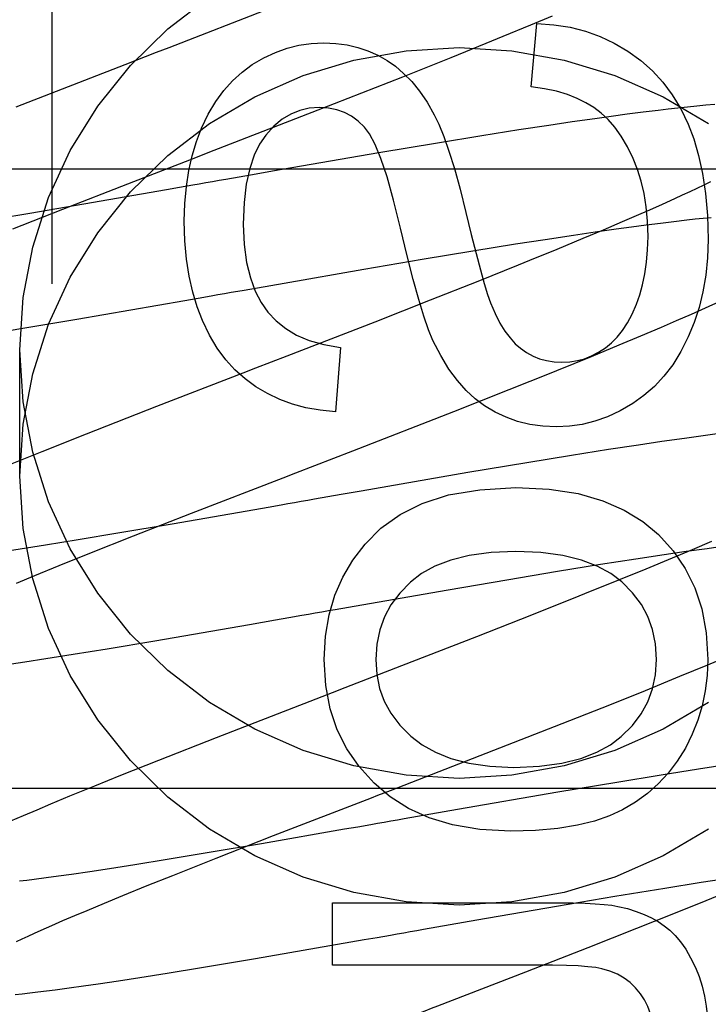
# Model space of a CAD drawing. Header units: inches. Extents: x 0 to 184, y 0 to 119.
# Tile 42 of 116: x 82.433 to 82.555, y 44.521 to 44.696. Entities that reach past the tile are written whole.
import ezdxf

# ---------------------------------------------------------------- set-up
doc = ezdxf.new("R2010")
doc.units = ezdxf.units.IN
doc.header["$LTSCALE"] = 10.121375
doc.header["$MEASUREMENT"] = 0
doc.linetypes.add('HIDDEN', pattern=[0.2, 0.1, -0.1])
doc.layers.add('DEFAULT_2', color=8, linetype='HIDDEN')

msp = doc.modelspace()

# ---------------------------------------------------------------- linework, layer by layer
at = {"layer": 'DEFAULT_2', "color": 8, "linetype": 'HIDDEN'}
for p, q in [((82.43848244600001, 45.2539906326), (82.43848244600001, 44.6491867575)), ((82.5235632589, 44.6951947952), (82.5273760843, 44.6967940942)), ((82.5186391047, 44.6931586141), (82.5235632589, 44.6951947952)), ((82.5236023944, 44.6841958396), (82.5245846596, 44.6954304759)), ((82.5156070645, 44.6919187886), (82.5186391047, 44.6931586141)), ((82.50938764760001, 44.6894032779), (82.5156070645, 44.6919187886)), ((82.4569772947, 44.6902672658), (82.4514190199, 44.6881179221)), ((82.50082180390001, 44.6859875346), (82.50938764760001, 44.6894032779)), ((82.4514190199, 44.6881179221), (82.4320801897, 44.6805967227)), ((82.4886789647, 44.6812147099), (82.50082180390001, 44.6859875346)), ((82.46623006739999, 44.6725055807), (82.4886789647, 44.6812147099)), ((82.54965849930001, 44.6803997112), (82.5479319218, 44.68020579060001)), ((82.5513517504, 44.6805812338), (82.54965849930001, 44.6803997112)), ((82.5530093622, 44.6807497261), (82.5513517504, 44.6805812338)), ((82.5546259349, 44.680904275), (82.5530093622, 44.6807497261)), ((82.5562025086, 44.6810446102), (82.5546259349, 44.680904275)), ((82.5378194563, 44.6789291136), (82.53488839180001, 44.67852375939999)), ((82.540678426, 44.6793109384), (82.5378194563, 44.6789291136)), ((82.5434630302, 44.67966817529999), (82.540678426, 44.6793109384)), ((82.5461708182, 44.6799996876), (82.5434630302, 44.67966817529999)), ((82.5479319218, 44.68020579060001), (82.5461708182, 44.6799996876)), ((82.52674312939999, 44.6773362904), (82.5214312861, 44.6765227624)), ((82.5308733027, 44.6779486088), (82.52674312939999, 44.6773362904)), ((82.53488839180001, 44.67852375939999), (82.5308733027, 44.6779486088)), ((82.5148622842, 44.6754832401), (82.50697129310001, 44.6741955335)), ((82.5214312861, 44.6765227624), (82.5148622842, 44.6754832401)), ((82.50697129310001, 44.6741955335), (82.4965509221, 44.6724459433)), ((82.4965509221, 44.6724459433), (82.4776303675, 44.6691788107)), ((82.58828244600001, 44.6695867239), (82.08828244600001, 44.6695867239)), ((82.4717074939, 44.66814299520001), (82.4693467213, 44.6677294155)), ((82.47407378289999, 44.6685572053), (82.4717074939, 44.66814299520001)), ((82.4776303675, 44.6691788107), (82.47407378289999, 44.6685572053)), ((82.4404214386, 44.6624885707), (82.45195390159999, 44.6669810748)), ((82.4634785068, 44.6667008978), (82.4611485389, 44.6662927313)), ((82.554285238, 44.6667423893), (82.5530491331, 44.6661527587)), ((82.55546913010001, 44.6673153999), (82.554285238, 44.6667423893)), ((82.4588306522, 44.665887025), (82.4441588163, 44.6633376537)), ((82.4611485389, 44.6662927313), (82.4588306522, 44.665887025)), ((82.55042518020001, 44.6649262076), (82.5490397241, 44.6642904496)), ((82.5517620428, 44.6655471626), (82.55042518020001, 44.6649262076)), ((82.5530491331, 44.6661527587), (82.5517620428, 44.6655471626)), ((82.4441588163, 44.6633376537), (82.434543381, 44.6617008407)), ((82.5468731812, 44.6633102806), (82.5446043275, 44.6622998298)), ((82.5490397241, 44.6642904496), (82.5468731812, 44.6633102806)), ((82.434543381, 44.6617008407), (82.42746591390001, 44.6605260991)), ((82.4315356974, 44.6589866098), (82.4404214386, 44.6624885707)), ((82.5422374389, 44.6612607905), (82.53977682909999, 44.6601947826)), ((82.5446043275, 44.6622998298), (82.5422374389, 44.6612607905)), ((82.53977682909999, 44.6601947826), (82.5363578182, 44.658734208)), ((82.5414271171, 44.6593317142), (82.5440371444, 44.6596760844)), ((82.5440371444, 44.6596760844), (82.5465507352, 44.6599947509)), ((82.5465507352, 44.6599947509), (82.5489633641, 44.6602869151)), ((82.5489633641, 44.6602869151), (82.5512704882, 44.66055186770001)), ((82.5512704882, 44.66055186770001), (82.5527477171, 44.6607130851)), ((82.5527477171, 44.6607130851), (82.5541747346, 44.6608618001)), ((82.5541747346, 44.6608618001), (82.5555501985, 44.6609978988)), ((82.5260665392, 44.657099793), (82.53110535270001, 44.6578639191)), ((82.53110535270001, 44.6578639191), (82.53498741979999, 44.6584332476)), ((82.5363578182, 44.658734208), (82.5327904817, 44.6572320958)), ((82.53498741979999, 44.6584332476), (82.5387251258, 44.6589625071)), ((82.5387251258, 44.6589625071), (82.5414271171, 44.6593317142)), ((82.5132521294, 44.6550582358), (82.5208405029, 44.6562821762)), ((82.5208405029, 44.6562821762), (82.5260665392, 44.657099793)), ((82.5327904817, 44.6572320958), (82.5281391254, 44.6553014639)), ((82.5042636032, 44.65356477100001), (82.5132521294, 44.6550582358)), ((82.5281391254, 44.6553014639), (82.5232935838, 44.6533180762)), ((82.4938595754, 44.6517932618), (82.5042636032, 44.65356477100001)), ((82.5213057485, 44.6525114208), (82.5141514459, 44.64963636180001)), ((82.5232935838, 44.6533180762), (82.5213057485, 44.6525114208)), ((82.4797303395, 44.6493411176), (82.4938595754, 44.6517932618)), ((82.4750043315, 44.6485142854), (82.47736664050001, 44.64892781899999)), ((82.47736664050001, 44.64892781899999), (82.4797303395, 44.6493411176)), ((82.5141514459, 44.64963636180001), (82.505661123, 44.6462701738)), ((82.47264486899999, 44.6481009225), (82.4750043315, 44.6485142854)), ((82.4428780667, 44.6429253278), (82.4621012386, 44.6462537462)), ((82.4621012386, 44.6462537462), (82.4644300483, 44.6466613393)), ((82.4644300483, 44.6466613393), (82.466768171, 44.6470709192)), ((82.505661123, 44.6462701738), (82.495819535, 44.64241285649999)), ((82.5545915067, 44.64495746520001), (82.5570475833, 44.6460657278)), ((82.5494397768, 44.6426879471), (82.5520539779, 44.6438311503)), ((82.5520539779, 44.6438311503), (82.5545915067, 44.64495746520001)), ((82.43329580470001, 44.64131439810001), (82.4428780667, 44.6429253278)), ((82.495819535, 44.64241285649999), (82.4802047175, 44.6363515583)), ((82.5467495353, 44.6415272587), (82.5494397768, 44.6426879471)), ((82.42721009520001, 44.6403207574), (82.43329580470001, 44.64131439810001)), ((82.5430497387, 44.6399534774), (82.5467495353, 44.6415272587)), ((82.5392283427, 44.6383512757), (82.5430497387, 44.6399534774)), ((82.432782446, 44.6150093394), (82.432782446, 44.6375013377)), ((82.4897142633, 44.63790657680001), (82.4888547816, 44.6264878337)), ((82.5342932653, 44.6363113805), (82.5392283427, 44.6383512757)), ((82.4802047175, 44.6363515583), (82.4746191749, 44.6341916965)), ((82.5196905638, 44.6304181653), (82.5271214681, 44.6333943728)), ((82.5098454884, 44.6265284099), (82.5196905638, 44.6304181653)), ((82.4570688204, 44.6273954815), (82.4445508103, 44.62250061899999)), ((82.49190586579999, 44.6195388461), (82.5098454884, 44.6265284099)), ((82.4445508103, 44.62250061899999), (82.43666961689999, 44.6193750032)), ((82.5467895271, 44.6211757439), (82.542649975, 44.62056260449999)), ((82.55081294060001, 44.6217513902), (82.5467895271, 44.6211757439)), ((82.5537497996, 44.6221569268), (82.55081294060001, 44.6217513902)), ((82.55661337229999, 44.6225386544), (82.5537497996, 44.6221569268)), ((82.43666961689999, 44.6193750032), (82.4310564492, 44.6171164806)), ((82.4817989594, 44.61562864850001), (82.49190586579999, 44.6195388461)), ((82.5373251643, 44.6197476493), (82.5307390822, 44.6187059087)), ((82.542649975, 44.62056260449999), (82.5373251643, 44.6197476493)), ((82.5228260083, 44.6174149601), (82.51237504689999, 44.6156604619)), ((82.5307390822, 44.6187059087), (82.5228260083, 44.6174149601)), ((82.51237504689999, 44.6156604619), (82.493396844, 44.6123834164)), ((82.493396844, 44.6123834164), (82.489829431, 44.6117599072)), ((82.48745598, 44.6113444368), (82.4850881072, 44.6109296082)), ((82.489829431, 44.6117599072), (82.48745598, 44.6113444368)), ((82.474541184, 44.6090818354), (82.4598298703, 44.6065259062)), ((82.4768657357, 44.6094886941), (82.474541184, 44.6090818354)), ((82.4792024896, 44.6098980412), (82.4768657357, 44.6094886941)), ((82.4529544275, 44.6044188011), (82.4632451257, 44.6084421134)), ((82.4598298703, 44.6065259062), (82.4501922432, 44.6048858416)), ((82.4431013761, 44.6037095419), (82.4373546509, 44.602783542)), ((82.4501922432, 44.6048858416), (82.4431013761, 44.6037095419)), ((82.445203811, 44.60135107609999), (82.4529544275, 44.6044188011)), ((82.5556031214, 44.6034189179), (82.5521869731, 44.6019593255)), ((82.43282746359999, 44.6020771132), (82.4293921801, 44.6015583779)), ((82.4373546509, 44.602783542), (82.43282746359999, 44.6020771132)), ((82.5472405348, 44.60112400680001), (82.5511153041, 44.6016906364)), ((82.5521869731, 44.6019593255), (82.548622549, 44.6004582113)), ((82.5511153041, 44.6016906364), (82.5548444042, 44.6022168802)), ((82.5548444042, 44.6022168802), (82.55753902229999, 44.6025836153)), ((82.439729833, 44.5991549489), (82.445203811, 44.60135107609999)), ((82.5359232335, 44.5993785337), (82.54220890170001, 44.600362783)), ((82.54220890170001, 44.600362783), (82.5472405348, 44.60112400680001)), ((82.548622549, 44.6004582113), (82.5439746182, 44.5985287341)), ((82.4354196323, 44.5974021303), (82.439729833, 44.5991549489)), ((82.5282973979, 44.5981448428), (82.5359232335, 44.5993785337)), ((82.5439746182, 44.5985287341), (82.53913256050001, 44.5965465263)), ((82.4321509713, 44.5960550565), (82.4354196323, 44.5974021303)), ((82.5088364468, 44.5948620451), (82.5192725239, 44.596641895)), ((82.5192725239, 44.596641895), (82.5282973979, 44.5981448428)), ((82.4934966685, 44.5921960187), (82.5088364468, 44.5948620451)), ((82.5320684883, 44.5936954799), (82.52365939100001, 44.5903502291)), ((82.48876800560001, 44.59136801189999), (82.4911310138, 44.5917819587)), ((82.4911310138, 44.5917819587), (82.4934966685, 44.5921960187)), ((82.473572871, 44.588708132), (82.4782061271, 44.5895175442)), ((82.4782061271, 44.5895175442), (82.4805392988, 44.5899259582)), ((82.4805392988, 44.5899259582), (82.482881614, 44.59033630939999)), ((82.52365939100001, 44.5903502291), (82.5138808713, 44.5865082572)), ((82.4567624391, 44.58581009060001), (82.473572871, 44.588708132)), ((82.5138808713, 44.5865082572), (82.50054081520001, 44.5813200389)), ((82.4422368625, 44.5834069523), (82.4482966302, 44.5843927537)), ((82.4482966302, 44.5843927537), (82.4567624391, 44.58581009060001)), ((82.4336786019, 44.5820743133), (82.4374001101, 44.5826435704)), ((82.4374001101, 44.5826435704), (82.4422368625, 44.5834069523)), ((82.554956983, 44.5815342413), (82.55878329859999, 44.5831381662)), ((82.430102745, 44.5815457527), (82.4336786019, 44.5820743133)), ((82.50054081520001, 44.5813200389), (82.4904825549, 44.57742860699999)), ((82.5500157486, 44.5794921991), (82.554956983, 44.5815342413)), ((82.5438781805, 44.57699327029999), (82.5500157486, 44.5794921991)), ((82.5375446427, 44.5744493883), (82.5438781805, 44.57699327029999)), ((82.5277531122, 44.57056940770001), (82.5375446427, 44.5744493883)), ((82.5120955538, 44.564453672), (82.5277531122, 44.57056940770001)), ((82.4676322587, 44.5685680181), (82.4574125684, 44.56455295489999)), ((82.4574125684, 44.56455295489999), (82.4506334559, 44.561852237)), ((82.5586255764, 44.5637992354), (82.553300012, 44.5629851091)), ((82.4506334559, 44.561852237), (82.4460117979, 44.559986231)), ((82.5467118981, 44.5619439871), (82.5387946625, 44.56065322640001)), ((82.553300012, 44.5629851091), (82.5467118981, 44.5619439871)), ((82.4460117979, 44.559986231), (82.4415907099, 44.5581762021)), ((82.5387946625, 44.56065322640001), (82.52833585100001, 44.5588982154)), ((82.58828244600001, 44.5595867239), (82.08828244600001, 44.5595867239)), ((82.4415907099, 44.5581762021), (82.4382149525, 44.55677323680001)), ((82.52833585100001, 44.5588982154), (82.5105294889, 44.5558264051)), ((82.4382149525, 44.55677323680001), (82.4357646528, 44.55574089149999)), ((82.4333850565, 44.55472479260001), (82.4311152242, 44.55374078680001)), ((82.4357646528, 44.55574089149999), (82.4333850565, 44.55472479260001)), ((82.503389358, 44.5545782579), (82.5010183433, 44.5541628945)), ((82.5057658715, 44.5549942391), (82.503389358, 44.5545782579)), ((82.5105294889, 44.5558264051), (82.5057658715, 44.5549942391)), ((82.4927844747, 44.5527199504), (82.4904565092, 44.5523124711)), ((82.4951245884, 44.55312990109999), (82.4927844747, 44.5527199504)), ((82.4676228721, 44.5471858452), (82.4778538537, 44.5511908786)), ((82.4904565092, 44.5523124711), (82.4757221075, 44.5497522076)), ((82.4757221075, 44.5497522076), (82.46606808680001, 44.5481089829)), ((82.46606808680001, 44.5481089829), (82.45896459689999, 44.5469302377)), ((82.4532073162, 44.5460022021), (82.4486717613, 44.5452941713)), ((82.45896459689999, 44.5469302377), (82.4532073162, 44.5460022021)), ((82.4599349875, 44.5441370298), (82.4676228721, 44.5471858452)), ((82.43963923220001, 44.5439712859), (82.4374231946, 44.5436712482)), ((82.4419652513, 44.5442981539), (82.43963923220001, 44.5439712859)), ((82.4452299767, 44.5447742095), (82.4419652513, 44.5442981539)), ((82.4486717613, 44.5452941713), (82.4452299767, 44.5447742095)), ((82.4553970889, 44.5423138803), (82.4599349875, 44.5441370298)), ((82.433986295, 44.5432328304), (82.43270521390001, 44.5430795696)), ((82.4353215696, 44.5433988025), (82.433986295, 44.5432328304)), ((82.4374231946, 44.5436712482), (82.4353215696, 44.5433988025)), ((82.45109023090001, 44.5405617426), (82.4553970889, 44.5423138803)), ((82.5473472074, 44.5418855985), (82.5537972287, 44.5429172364)), ((82.5537972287, 44.5429172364), (82.5589855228, 44.5437228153)), ((82.44782503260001, 44.5392154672), (82.45109023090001, 44.5405617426)), ((82.5384310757, 44.5404162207), (82.5473472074, 44.5418855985)), ((82.559481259, 44.5416205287), (82.5546169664, 44.5396307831)), ((82.4447310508, 44.5379219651), (82.44782503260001, 44.5392154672)), ((82.48830225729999, 44.5392503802), (82.5286978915, 44.5392503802)), ((82.48830225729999, 44.5281999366), (82.48830225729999, 44.5392503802)), ((82.52807565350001, 44.5386630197), (82.5384310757, 44.5404162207)), ((82.5546169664, 44.5396307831), (82.548554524, 44.53718307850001)), ((82.4404332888, 44.5360882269), (82.4425290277, 44.5369885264)), ((82.4425290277, 44.5369885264), (82.4447310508, 44.5379219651)), ((82.5139577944, 44.53622070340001), (82.52807565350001, 44.5386630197)), ((82.548554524, 44.53718307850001), (82.5422831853, 44.53468108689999)), ((82.4365775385, 44.5343935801), (82.43844806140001, 44.5352226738)), ((82.43844806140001, 44.5352226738), (82.4404332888, 44.5360882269)), ((82.5068556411, 44.5349792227), (82.5092222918, 44.5353934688)), ((82.5092222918, 44.5353934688), (82.5139577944, 44.53622070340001)), ((82.43426907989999, 44.5333480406), (82.4353962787, 44.5338620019)), ((82.4353962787, 44.5338620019), (82.4365775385, 44.5343935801)), ((82.49626000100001, 44.53312253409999), (82.4986031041, 44.53353301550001)), ((82.5044916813, 44.53456510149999), (82.5068556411, 44.5349792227)), ((82.5422831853, 44.53468108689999), (82.5336636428, 44.5312804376)), ((82.43218150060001, 44.532375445), (82.433197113, 44.5328523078)), ((82.433197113, 44.5328523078), (82.43426907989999, 44.5333480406)), ((82.474655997, 44.5293764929), (82.493926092, 44.5327140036)), ((82.493926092, 44.5327140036), (82.49626000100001, 44.53312253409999)), ((82.5336636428, 44.5312804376), (82.5226066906, 44.5269637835)), ((82.4650474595, 44.5277602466), (82.474655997, 44.5293764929)), ((82.4540679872, 44.5259890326), (82.45894420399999, 44.5267630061)), ((82.45894420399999, 44.5267630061), (82.4650474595, 44.5277602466)), ((82.52446187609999, 44.5281999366), (82.48830225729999, 44.5281999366)), ((82.4440879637, 44.5244958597), (82.4466999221, 44.524872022)), ((82.4466999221, 44.524872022), (82.450314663, 44.5254108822)), ((82.450314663, 44.5254108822), (82.4540679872, 44.5259890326)), ((82.4319207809, 44.5229662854), (82.43319604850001, 44.52310273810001)), ((82.43319604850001, 44.52310273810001), (82.4345493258, 44.52325531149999)), ((82.4345493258, 44.52325531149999), (82.4359814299, 44.5234244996)), ((82.4359814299, 44.5234244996), (82.4374918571, 44.5236105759)), ((82.4374918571, 44.5236105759), (82.4390720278, 44.5238126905)), ((82.4390720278, 44.5238126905), (82.4415424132, 44.5241419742)), ((82.4415424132, 44.5241419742), (82.4440879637, 44.5244958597))]:
    msp.add_line(p, q, dxfattribs=at)
for points in [[(82.432782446, 44.6375013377), (82.4333655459, 44.6467461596), (82.4350489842, 44.6557261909), (82.4378569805, 44.6645037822), (82.441716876, 44.67289188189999), (82.4465948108, 44.6807583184), (82.4523986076, 44.6880008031), (82.4590629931, 44.6944989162), (82.46647339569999, 44.7001748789)], [(82.4771499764, 44.6980823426), (82.4592129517, 44.6911315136), (82.4569772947, 44.6902672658)], [(82.5245846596, 44.6954304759), (82.5276175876, 44.6952257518), (82.530501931, 44.6947767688), (82.5332227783, 44.6940847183), (82.5358248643, 44.6931460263), (82.5383529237, 44.6919571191), (82.540792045, 44.6905191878)], [(82.432782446, 44.6150093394), (82.4333655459, 44.6242541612), (82.4350489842, 44.6332341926), (82.4378569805, 44.6420117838), (82.441716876, 44.6503998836), (82.4465948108, 44.6582663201), (82.4523986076, 44.6655088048), (82.4590629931, 44.6720069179), (82.46647339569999, 44.6776828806), (82.474536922, 44.6824350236), (82.4831232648, 44.686214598), (82.4921173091, 44.6889445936), (82.50138058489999, 44.6906081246), (82.51078244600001, 44.6911573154), (82.5201843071, 44.6906081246), (82.5294475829, 44.6889445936), (82.5384416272, 44.686214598), (82.54702797, 44.6824350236), (82.55509149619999, 44.6776828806)], [(82.4740594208, 44.6881249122), (82.4761136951, 44.6893339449), (82.4781808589, 44.6903108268), (82.4802490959, 44.6910495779), (82.482353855, 44.6915681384), (82.48453058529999, 44.6918844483), (82.4867674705, 44.6919925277)], [(82.4867674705, 44.6919925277), (82.48890783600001, 44.6918911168), (82.4909286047, 44.69162101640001), (82.4928181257, 44.691181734), (82.4946113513, 44.6905747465), (82.4963432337, 44.6898015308), (82.4980021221, 44.6888615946)], [(82.540792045, 44.6905191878), (82.5430773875, 44.68885910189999), (82.5451506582, 44.6870174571), (82.5470024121, 44.6850111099), (82.5486609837, 44.6827894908), (82.5501547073, 44.68030203), (82.5514741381, 44.6775655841)], [(82.4650501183, 44.6768224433), (82.46625015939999, 44.6793474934), (82.4675677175, 44.6815976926), (82.4689998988, 44.6835558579), (82.4705553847, 44.6852735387), (82.4722428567, 44.6868022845), (82.4740594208, 44.6881249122)], [(82.4980021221, 44.6888615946), (82.4994890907, 44.6878333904), (82.5009456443, 44.6865839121), (82.5023769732, 44.6851214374), (82.50376750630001, 44.6834211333), (82.5051016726, 44.68145816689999), (82.5063846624, 44.679240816)], [(82.5347142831, 44.6805123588), (82.533337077, 44.6813698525), (82.5317785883, 44.68213603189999), (82.53004690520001, 44.6828166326), (82.5281177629, 44.6833944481), (82.5259668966, 44.68385227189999), (82.5236023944, 44.6841958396)], [(82.4859693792, 44.6805123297), (82.4841837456, 44.68037948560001), (82.4824929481, 44.6799888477), (82.4809110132, 44.6793558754), (82.4793958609, 44.678434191), (82.47790541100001, 44.6771774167), (82.4764536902, 44.67560101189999)], [(82.4939655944, 44.67702680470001), (82.4928460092, 44.6781033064), (82.4916573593, 44.6789759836), (82.4904148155, 44.67963959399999), (82.4890728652, 44.680109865), (82.4875859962, 44.6804025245), (82.4859693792, 44.6805123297)], [(82.5417241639, 44.6714312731), (82.5406942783, 44.6735412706), (82.5396066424, 44.6753998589), (82.5384590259, 44.67699502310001), (82.5372581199, 44.6783628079), (82.5360106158, 44.67953925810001), (82.5347142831, 44.6805123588)], [(82.5063846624, 44.679240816), (82.50720906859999, 44.677530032), (82.5080783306, 44.6753658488), (82.5089922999, 44.672768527), (82.5099514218, 44.6696772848), (82.5109561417, 44.66603134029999), (82.5120063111, 44.6618509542)], [(82.5003964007, 44.6590866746), (82.4991636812, 44.6640855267), (82.4979971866, 44.6682292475), (82.4968986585, 44.6714694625), (82.4958628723, 44.6739512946), (82.4948846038, 44.6758198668), (82.4939655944, 44.67702680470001)], [(82.5514741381, 44.6775655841), (82.5524795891, 44.6749415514), (82.5533317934, 44.6720136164), (82.5540415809, 44.6687944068), (82.5545764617, 44.6652460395), (82.55490394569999, 44.66133063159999), (82.5550348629, 44.6570608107)], [(82.4619652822, 44.6603145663), (82.4620715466, 44.6634926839), (82.46234703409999, 44.66649169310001), (82.4627974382, 44.6693037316), (82.46340567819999, 44.6719523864), (82.4641546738, 44.67446124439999), (82.4650501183, 44.6768224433)], [(82.4764536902, 44.67560101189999), (82.4753516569, 44.6740243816), (82.4744079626, 44.6720529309), (82.4736071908, 44.6697113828), (82.4729955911, 44.6669255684), (82.4726194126, 44.66362131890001), (82.4724632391, 44.6598233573)], [(82.45195390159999, 44.6669810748), (82.4640027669, 44.6716445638), (82.46623006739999, 44.6725055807)], [(82.5443527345, 44.6576133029), (82.5442640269, 44.6603214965), (82.5440301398, 44.66286104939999), (82.5436459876, 44.6652258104), (82.5431268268, 44.6674342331), (82.5424879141, 44.66950477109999), (82.5417241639, 44.6714312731)], [(82.4693467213, 44.6677294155), (82.46816886, 44.6675229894), (82.4669929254, 44.6673168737), (82.46581910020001, 44.6671111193), (82.4646475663, 44.666905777), (82.4634785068, 44.6667008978)], [(82.5120063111, 44.6618509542), (82.512944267, 44.6579810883), (82.5137992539, 44.6545917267), (82.5145717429, 44.6516831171), (82.5152603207, 44.6492545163), (82.5158635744, 44.6473051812), (82.5163819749, 44.6458353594)], [(82.4652190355, 44.6426951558), (82.4642874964, 44.6451183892), (82.46350314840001, 44.647738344), (82.4628580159, 44.65054694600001), (82.4623760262, 44.653568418), (82.4620811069, 44.6568269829), (82.4619652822, 44.6603145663)], [(82.4724632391, 44.6598233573), (82.4726334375, 44.656187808), (82.4730448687, 44.6529849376), (82.4737139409, 44.6502345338), (82.4745914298, 44.647877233), (82.4756281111, 44.6458536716), (82.4768403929, 44.6441836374)], [(82.5061588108, 44.6391582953), (82.5053780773, 44.641023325), (82.5045291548, 44.64344392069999), (82.5036154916, 44.6463947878), (82.5026267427, 44.64995180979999), (82.5015525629, 44.6541908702), (82.5003964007, 44.6590866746)], [(82.5423164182, 44.6455845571), (82.5429065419, 44.6472497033), (82.54340093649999, 44.6490456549), (82.5438038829, 44.65096767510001), (82.5441025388, 44.6530299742), (82.5442840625, 44.6552467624), (82.5443527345, 44.6576133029)], [(82.5550348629, 44.6570608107), (82.55491956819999, 44.6538210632), (82.5546113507, 44.6507330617), (82.5541064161, 44.6478054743), (82.5534161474, 44.6450122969), (82.55255192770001, 44.6423275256), (82.55150996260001, 44.6397598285)], [(82.466768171, 44.6470709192), (82.4679402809, 44.6472763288), (82.4691141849, 44.6474820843), (82.4702897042, 44.6476881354), (82.4714666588, 44.6478944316), (82.47264486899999, 44.6481009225)], [(82.5163819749, 44.6458353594), (82.51720418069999, 44.6439107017), (82.51805590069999, 44.6422260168), (82.518939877, 44.6407903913), (82.519847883, 44.6395765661), (82.5207716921, 44.6385572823), (82.5217140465, 44.6377416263)], [(82.5368015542, 44.6378452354), (82.5378466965, 44.6386932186), (82.5388446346, 44.639708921), (82.5397983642, 44.6408838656), (82.5406988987, 44.6422434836), (82.5415372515, 44.6438132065), (82.5423164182, 44.6455845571)], [(82.4768403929, 44.6441836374), (82.478292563, 44.6426219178), (82.4799956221, 44.64126043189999), (82.4819247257, 44.6400935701), (82.4841544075, 44.63913816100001), (82.4867592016, 44.638411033), (82.4897142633, 44.63790657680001)], [(82.47468746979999, 44.6309294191), (82.4727666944, 44.6323238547), (82.47098652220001, 44.6339273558), (82.46935025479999, 44.6357234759), (82.4678479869, 44.6377615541), (82.46646981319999, 44.6400909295), (82.4652190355, 44.6426951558)], [(82.5153288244, 44.6275524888), (82.5136759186, 44.62877905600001), (82.5120681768, 44.6302733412), (82.51050122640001, 44.6320209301), (82.50898818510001, 44.6340650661), (82.5075421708, 44.6364489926), (82.5061588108, 44.6391582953)], [(82.55150996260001, 44.6397598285), (82.5501944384, 44.6371619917), (82.5487516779, 44.6348317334), (82.5471860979, 44.6327856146), (82.5454844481, 44.6309739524), (82.5436334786, 44.6293470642), (82.5416376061, 44.6279215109)], [(82.55509149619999, 44.5748277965), (82.54702797, 44.5700756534), (82.5384416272, 44.566296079), (82.5294475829, 44.5635660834), (82.5201843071, 44.5619025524), (82.51078244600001, 44.5613533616), (82.50138058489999, 44.5619025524), (82.4921173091, 44.5635660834), (82.4831232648, 44.566296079), (82.474536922, 44.5700756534), (82.46647339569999, 44.5748277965), (82.4590629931, 44.5805037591), (82.4523986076, 44.58700187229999), (82.4465948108, 44.5942443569), (82.441716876, 44.6021107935), (82.4378569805, 44.6104988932), (82.4350489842, 44.6192764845), (82.4333655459, 44.6282565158), (82.432782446, 44.6375013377)], [(82.5217140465, 44.6377416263), (82.5227948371, 44.63699110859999), (82.5239249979, 44.6363767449), (82.525096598, 44.6358994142), (82.5263334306, 44.6355564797), (82.527659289, 44.6353453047), (82.5290662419, 44.6352667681)], [(82.5290662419, 44.6352667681), (82.5304611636, 44.6353406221), (82.531804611, 44.6355524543), (82.5330879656, 44.6358981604), (82.5343370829, 44.6363900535), (82.5355778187, 44.6370404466), (82.5368015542, 44.6378452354)], [(82.5271214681, 44.6333943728), (82.5281631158, 44.6338150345), (82.5342932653, 44.6363113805)], [(82.4746191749, 44.6341916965), (82.4723925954, 44.6333309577), (82.4570688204, 44.6273954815)], [(82.4888547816, 44.6264878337), (82.48613974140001, 44.62673683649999), (82.4835808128, 44.6271829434), (82.48119166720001, 44.6278267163), (82.47893129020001, 44.6286664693), (82.4767586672, 44.6297005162), (82.47468746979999, 44.6309294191)], [(82.5416376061, 44.6279215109), (82.5393827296, 44.6266172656), (82.53713546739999, 44.6255670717), (82.5349044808, 44.62477844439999), (82.5326637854, 44.6242288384), (82.5303873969, 44.6238957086), (82.5280839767, 44.6237865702)], [(82.5280839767, 44.6237865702), (82.5256462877, 44.6239091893), (82.5233423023, 44.62423613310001), (82.5211804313, 44.62476956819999), (82.5191354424, 44.6255029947), (82.5171821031, 44.6264299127), (82.5153288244, 44.6275524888)], [(82.55509149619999, 44.5523357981), (82.54702797, 44.54758365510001), (82.5384416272, 44.5438040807), (82.5294475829, 44.5410740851), (82.5201843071, 44.5394105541), (82.51078244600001, 44.5388613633), (82.50138058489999, 44.5394105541), (82.4921173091, 44.5410740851), (82.4831232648, 44.5438040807), (82.474536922, 44.54758365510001), (82.46647339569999, 44.5523357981), (82.4590629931, 44.5580117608), (82.4523986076, 44.5645098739), (82.4465948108, 44.57175235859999), (82.441716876, 44.5796187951), (82.4378569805, 44.5880068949), (82.4350489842, 44.5967844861), (82.4333655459, 44.6057645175), (82.432782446, 44.6150093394)], [(82.4632451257, 44.6084421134), (82.4795695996, 44.6147668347), (82.4817989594, 44.61562864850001)], [(82.4940844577, 44.60296503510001), (82.49689768, 44.6058041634), (82.50030374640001, 44.6082057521), (82.5042373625, 44.6101944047), (82.5088944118, 44.6116963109), (82.5144707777, 44.6126376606), (82.5209011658, 44.6130430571)], [(82.5209011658, 44.6130430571), (82.52679152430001, 44.6127133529), (82.53195889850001, 44.611931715), (82.5363526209, 44.6106755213), (82.5401246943, 44.609012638), (82.5434271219, 44.6070109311), (82.54620923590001, 44.6046477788)], [(82.4850881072, 44.6109296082), (82.4839067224, 44.610722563), (82.4827272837, 44.6105158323), (82.4815499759, 44.6103094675), (82.480374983, 44.61010352), (82.4792024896, 44.6098980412)], [(82.54620923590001, 44.6046477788), (82.5488244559, 44.601771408), (82.55097762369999, 44.5986155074), (82.5526685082, 44.595225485), (82.5538978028, 44.5914651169), (82.5546662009, 44.5871981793), (82.5549734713, 44.5824700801)], [(82.4868288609, 44.5824700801), (82.48707642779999, 44.5866128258), (82.48770799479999, 44.5904285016), (82.4887229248, 44.5938830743), (82.4901231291, 44.5970786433), (82.4919105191, 44.600117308), (82.4940844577, 44.60296503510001)], [(82.5209011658, 44.6016855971), (82.5164741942, 44.6014765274), (82.5126004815, 44.6009660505), (82.5093089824, 44.6001345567), (82.50651283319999, 44.5990408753), (82.5041251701, 44.5977438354), (82.5021749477, 44.59622382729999)], [(82.5397022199, 44.59623913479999), (82.5377461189, 44.5977514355), (82.5353479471, 44.59904334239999), (82.532534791, 44.6001349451), (82.5292253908, 44.6009659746), (82.5253384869, 44.601476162), (82.5209011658, 44.6016855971)], [(82.53913256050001, 44.5965465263), (82.5330960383, 44.59410759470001), (82.5320684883, 44.5936954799)], [(82.5021749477, 44.59622382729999), (82.50025284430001, 44.5942706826), (82.49869807, 44.5922089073), (82.49752162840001, 44.5900638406), (82.4966905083, 44.5877594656), (82.4961716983, 44.5852197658), (82.4959762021, 44.5824700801)], [(82.5458875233, 44.5824700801), (82.5456927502, 44.5852474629), (82.5451753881, 44.5878033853), (82.5443465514, 44.5901111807), (82.543172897, 44.5922508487), (82.5416210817, 44.5943023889), (82.5397022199, 44.59623913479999)], [(82.482881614, 44.59033630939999), (82.4840557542, 44.5905420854), (82.4852316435, 44.5907481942), (82.4864091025, 44.5909545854), (82.48758795, 44.5911612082), (82.48876800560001, 44.59136801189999)], [(82.4956846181, 44.5605077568), (82.49301750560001, 44.5634436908), (82.4908311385, 44.56662284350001), (82.4891295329, 44.5700015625), (82.4879006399, 44.573710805), (82.4871324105, 44.5778815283), (82.4868288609, 44.5824700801)], [(82.4959762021, 44.5824700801), (82.4961649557, 44.5798051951), (82.4966806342, 44.5773241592), (82.49750914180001, 44.5750518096), (82.4986927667, 44.5729136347), (82.50027379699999, 44.5708351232), (82.5022381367, 44.5688411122)], [(82.5396103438, 44.56879708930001), (82.5415744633, 44.5707750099), (82.5431566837, 44.5728442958), (82.544343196, 44.57497776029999), (82.5451754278, 44.57725696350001), (82.5456948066, 44.5797634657), (82.5458875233, 44.5824700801)], [(82.5549734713, 44.5824700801), (82.5548529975, 44.5796286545), (82.5545144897, 44.57688318), (82.5539577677, 44.5742403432), (82.5531833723, 44.57168008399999), (82.5521918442, 44.5691823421), (82.550983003, 44.56675380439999)], [(82.4904825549, 44.57742860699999), (82.4882565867, 44.5765681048), (82.4676322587, 44.5685680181)], [(82.5022381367, 44.5688411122), (82.504207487, 44.5673023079), (82.50657841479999, 44.5659906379), (82.5093224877, 44.5648873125), (82.5125250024, 44.5640487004), (82.51627125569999, 44.56353117), (82.5205328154, 44.56331593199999)], [(82.5205328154, 44.56331593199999), (82.5250870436, 44.5635337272), (82.52905919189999, 44.5640532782), (82.5324190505, 44.56489658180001), (82.53525724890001, 44.5659976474), (82.5376644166, 44.5672904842), (82.5396103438, 44.56879708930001)], [(82.550983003, 44.56675380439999), (82.549541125, 44.5644163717), (82.547939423, 44.5622907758), (82.5461856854, 44.56038589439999), (82.5442565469, 44.5586750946), (82.5421286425, 44.5571317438), (82.5398097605, 44.5557647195)], [(82.4778538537, 44.5511908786), (82.4952399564, 44.5579291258), (82.49635422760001, 44.5583598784), (82.4974706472, 44.5587914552), (82.4985890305, 44.5592238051), (82.5120955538, 44.564453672)], [(82.5199802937, 44.55195847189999), (82.514503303, 44.5522958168), (82.5096492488, 44.5530877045), (82.5054667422, 44.5543524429), (82.50180994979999, 44.5560351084), (82.498533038, 44.558080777), (82.4956846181, 44.5605077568)], [(82.5398097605, 44.5557647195), (82.537528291, 44.5546962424), (82.5348557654, 44.553788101), (82.531809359, 44.5530278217), (82.5283375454, 44.5524528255), (82.5243887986, 44.5521005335), (82.5199802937, 44.55195847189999)], [(82.5010183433, 44.5541628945), (82.49983536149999, 44.5539555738), (82.4986543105, 44.5537485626), (82.497475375, 44.5535419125), (82.49629873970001, 44.5533356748), (82.4951245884, 44.55312990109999)], [(82.5286978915, 44.5392503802), (82.531065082, 44.5392328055), (82.5331653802, 44.5391803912), (82.5349910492, 44.5390929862), (82.5365652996, 44.5389710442), (82.5379113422, 44.5388150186), (82.53902144, 44.53862475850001)], [(82.53902144, 44.53862475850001), (82.54070543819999, 44.5382183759), (82.542260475, 44.5377418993), (82.5436836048, 44.5371913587), (82.5449836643, 44.5365786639), (82.5461694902, 44.5359157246), (82.547238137, 44.535198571)], [(82.4986031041, 44.53353301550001), (82.49977765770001, 44.5337388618), (82.50095397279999, 44.5339450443), (82.50213186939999, 44.53415151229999), (82.50331116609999, 44.534358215), (82.5044916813, 44.53456510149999)], [(82.547238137, 44.535198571), (82.5482303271, 44.53440634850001), (82.549196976, 44.5334417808), (82.5501408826, 44.532310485), (82.55105365, 44.5309956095), (82.5519268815, 44.5294803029), (82.5527633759, 44.5277701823)], [(82.5226066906, 44.5269637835), (82.5069302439, 44.5208914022), (82.5058132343, 44.5204595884), (82.50469756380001, 44.5200283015), (82.5035834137, 44.5195975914), (82.4808517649, 44.5107715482)], [(82.5361319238, 44.5275478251), (82.5350845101, 44.527745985), (82.53369160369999, 44.5279085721), (82.531965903, 44.52803578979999), (82.5298693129, 44.5281270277), (82.5273637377, 44.5281816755), (82.52446187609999, 44.5281999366)], [(82.543016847, 44.5231152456), (82.5421321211, 44.5241763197), (82.541154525, 44.5251036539), (82.5400955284, 44.5258927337), (82.53892072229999, 44.5265571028), (82.5375956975, 44.5271103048), (82.5361319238, 44.5275478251)], [(82.5527633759, 44.5277701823), (82.5534203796, 44.5261433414), (82.5539639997, 44.5244515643), (82.5543961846, 44.5226992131), (82.5547110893, 44.5208732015), (82.5549028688, 44.51896044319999), (82.5549734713, 44.5169653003)], [(82.5454577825, 44.51475516), (82.5453719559, 44.5165039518), (82.54515213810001, 44.5181045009), (82.5447930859, 44.5195511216), (82.5443105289, 44.5208608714), (82.543720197, 44.522050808), (82.543016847, 44.5231152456)]]:
    msp.add_lwpolyline(points, dxfattribs=at)

doc.saveas('drawing.dxf')
